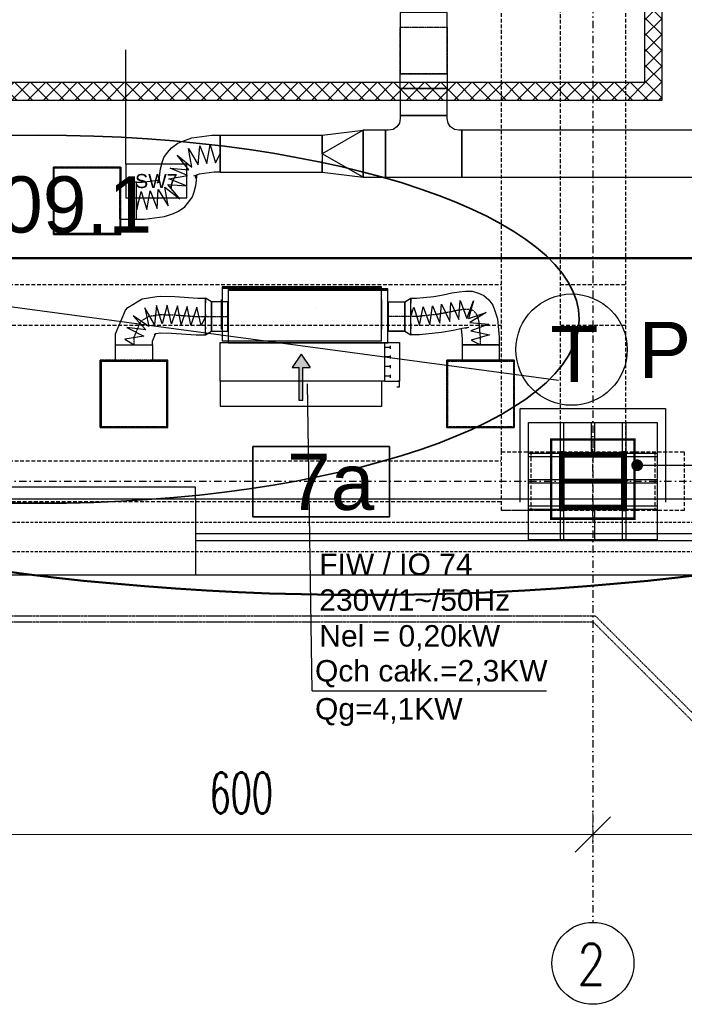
# Model space of a CAD drawing. Header units: centimetres. Extents: x -10729 to 144862, y -4437 to 43656.
# Tile 42 of 148: x 11771 to 12338, y 4553 to 5394. Entities that reach past the tile are written whole.
import ezdxf

# ---------------------------------------------------------------- set-up
doc = ezdxf.new("R2010")
doc.units = ezdxf.units.CM
doc.header["$LTSCALE"] = 0.1
doc.header["$PDMODE"] = 35
doc.header["$PDSIZE"] = 0.1
for name, pattern in [('CADVENT_CENTERLINE', [9.9, 7.4, -1, 0.5, -1]), ('CADVENT_HIDDEN', [0.8, 0.25, -0.55]), ('Kondygnacja  -0_5$0$HIDDEN', [9.525, 6.35, -3.175]), ('Kondygnacja  -0_5$0$HIDDEN2', [4.7625, 3.175, -1.5875]), ('Osie rzutów$0$DASHDOT2', [12.7, 6.35, -3.175, 0, -3.175])]:
    doc.linetypes.add(name, pattern=pattern)
doc.layers.get('0').update_dxf_attribs({"color": 8})
doc.layers.get('DEFPOINTS').update_dxf_attribs({"color": 8})
for name, color, linetype, lineweight in [('AU Odnośnik', 131, 'Continuous', 25), ('AU opis', 7, 'Continuous', 35), ('AU Osprzęt Siemens', 5, 'Continuous', 30), ('AU Sieć LON', 1, 'Continuous', 50), ('AU Strefa obsługiwana', 90, 'Continuous', 35), ('bgde_urządzenia', 3, 'Continuous', 30), ('Osie rzutów$0$ARCH_INFO_WYMIARY', 8, 'Continuous', 9)]:
    doc.layers.add(name, color=color, linetype=linetype, lineweight=lineweight)
for name, color, linetype in [('AU Szafki Klimakonwektorów', 183, 'Continuous'), ('bgde-nawiewCEN', 7, 'Continuous'), ('bgde-nawiewEXP', 1, 'Continuous'), ('bgde-nawiewHIDDEN', 1, 'Continuous'), ('bgde-wywiewEXP', 5, 'Continuous'), ('bgde-wywiewHIDDEN', 5, 'Continuous'), ('bgde_opis urządzen', 6, 'Continuous'), ('Kondygnacja  -0_5$0$ARCH_GK', 8, 'Continuous'), ('Kondygnacja  -0_5$0$ARCH_INFO_ODPORNOŚĆ OGNIOWA', 8, 'Continuous'), ('Kondygnacja  -0_5$0$ARCH_INFO_OPISY_PRZEGRODY', 8, 'Continuous'), ('Kondygnacja  -0_5$0$ARCH_KONSTR_POWYŻEJ RZUTU', 8, 'Kondygnacja  -0_5$0$HIDDEN'), ('Kondygnacja  -0_5$0$ARCH_KONSTR_POWYŻEJ RZUTU_IST', 8, 'Kondygnacja  -0_5$0$HIDDEN2'), ('Kondygnacja  -0_5$0$ARCH_NIEWIDOK_IST', 8, 'Kondygnacja  -0_5$0$HIDDEN'), ('Kondygnacja  -0_5$0$ARCH_OKŁADZINA', 8, 'Continuous'), ('Kondygnacja  -0_5$0$ARCH_SŁUPY', 8, 'Continuous'), ('Kondygnacja  -0_5$0$ARCH_WIDOK_IST', 8, 'Continuous'), ('Kondygnacja  -0_5$0$ARCH_ŚLUSARKA_OKNA_IST', 8, 'Continuous'), ('Osie rzutów$0$ARCH_INFO_OSIE_IST', 8, 'Osie rzutów$0$DASHDOT2'), ('Osie rzutów$0$ARCH_INFO_OSIE_OPISY_IST', 8, 'Continuous')]:
    doc.layers.add(name, color=color, linetype=linetype)
doc.layers.add('Kondygnacja  -0_5$0$ARCH_KONSTRUKCJA_NIEWIDOCZNA', color=8, linetype='Continuous', plot=False)
doc.styles.add('Arial', font='ARIAL.TTF')
doc.styles.add('Kondygnacja  -0_5$0$Arial', font='ARIAL.TTF')
doc.styles.add('Kondygnacja  -0_5$0$Standard', font='txt')
doc.styles.add('Osie rzutów$0$ROMANS-250-CM', font='romans.shx', dxfattribs={"width": 0.8, "height": 50})
doc.styles.add('Osie rzutów$0$wymiary_cuprum', font='Romans.shx', dxfattribs={"width": 0.6})
doc.dimstyles.new('Kondygnacja  -0_5$0$ISO-25', dxfattribs={"dimtxt": 2.5, "dimasz": 2.5, "dimexe": 1.25, "dimexo": 0.625, "dimtad": 1, "dimtxsty": 'Kondygnacja  -0_5$0$Standard', "dimcen": 2.5, "dimadec": 0, "dimazin": 0, "dimtfac": 1, "dimtmove": 0, "dimatfit": 3, "dimfxl": 0, "dimarcsym": 0})
doc.dimstyles.new('Osie rzutów$0$ARCH_ CT', dxfattribs={"dimtxt": 20, "dimasz": 20, "dimexe": 12, "dimexo": 20, "dimgap": 5, "dimtad": 1, "dimdec": 1, "dimrnd": 0.5, "dimzin": 9, "dimdsep": 46, "dimtxsty": 'Osie rzutów$0$wymiary_cuprum', "dimblk": 'Osie rzutów$0$_Oblique', "dimcen": 8, "dimdle": 12, "dimclrd": 256, "dimclre": 256, "dimclrt": 55, "dimadec": 1, "dimazin": 0, "dimtfac": 1, "dimtdec": 1, "dimtmove": 1, "dimatfit": 2, "dimldrblk": 'Osie rzutów$0$_Dot', "dimfxl": 0, "dimtolj": 1, "dimtzin": 0, "dimlwd": -1, "dimlwe": -1, "dimarcsym": 0})
pattern_1 = [(45, (11062.6883, 1763.0142), (-0.6735192, 0.6735192), [])]

# ---------------------------------------------------------------- blocks, each defined once
blk = doc.blocks.new('Osie rzutów$0$_Oblique')
at = {"color": 0, "linetype": 'ByBlock', "lineweight": -2}
blk.add_line((-0.5, -0.5), (0.5, 0.5), dxfattribs=at)
blk = doc.blocks.new('*D549')
at = {"layer": 'DEFPOINTS', "color": 0}
for p in [(12260, 4732.19), (12860, 4732.19), (12860, 4698.26)]:
    blk.add_point(p, dxfattribs=at)
at = {"layer": 'Osie rzutów$0$ARCH_INFO_WYMIARY'}
for p, q in [((12260, 4717.19), (12260, 4690.26)), ((12860, 4717.19), (12860, 4690.26)), ((12252, 4698.26), (12868, 4698.26))]:
    blk.add_line(p, q, dxfattribs=at)
at = {"layer": 'Osie rzutów$0$ARCH_INFO_WYMIARY', "xscale": 30, "yscale": 30, "zscale": 30, "rotation": 180}
blk.add_blockref('Osie rzutów$0$_Oblique', (12260, 4698.26), dxfattribs=at)
at = {"layer": 'Osie rzutów$0$ARCH_INFO_WYMIARY', "xscale": 30, "yscale": 30, "zscale": 30}
blk.add_blockref('Osie rzutów$0$_Oblique', (12860, 4698.26), dxfattribs=at)
at = {"layer": 'Osie rzutów$0$ARCH_INFO_WYMIARY', "color": 55, "insert": (12560, 4733.76), "char_height": 35, "attachment_point": 5, "style": 'Osie rzutów$0$wymiary_cuprum'}
blk.add_mtext('\\A1;600', dxfattribs=at)
blk = doc.blocks.new('Osie rzutów$0$_Dot')
at = {"color": 0, "linetype": 'ByBlock', "lineweight": -2}
blk.add_line((-0.5, 0), (-1, 0), dxfattribs=at)
at = {"color": 0, "linetype": 'ByBlock', "const_width": 0.5}
blk.add_lwpolyline([(-0.25, 0, 1), (0.25, 0, 1)], format="xyb", close=True, dxfattribs=at)
blk = doc.blocks.new('*D551')
at = {"layer": 'DEFPOINTS', "color": 0}
for p in [(11660, 4732.19), (12260, 4732.19), (12260, 4698.26)]:
    blk.add_point(p, dxfattribs=at)
at = {"layer": 'Osie rzutów$0$ARCH_INFO_WYMIARY'}
for p, q in [((11660, 4717.19), (11660, 4690.26)), ((12260, 4717.19), (12260, 4690.26)), ((11652, 4698.26), (12268, 4698.26))]:
    blk.add_line(p, q, dxfattribs=at)
at = {"layer": 'Osie rzutów$0$ARCH_INFO_WYMIARY', "xscale": 30, "yscale": 30, "zscale": 30, "rotation": 180}
blk.add_blockref('Osie rzutów$0$_Oblique', (11660, 4698.26), dxfattribs=at)
at = {"layer": 'Osie rzutów$0$ARCH_INFO_WYMIARY', "xscale": 30, "yscale": 30, "zscale": 30}
blk.add_blockref('Osie rzutów$0$_Oblique', (12260, 4698.26), dxfattribs=at)
at = {"layer": 'Osie rzutów$0$ARCH_INFO_WYMIARY', "color": 55, "insert": (11960, 4733.76), "char_height": 35, "attachment_point": 5, "style": 'Osie rzutów$0$wymiary_cuprum'}
blk.add_mtext('\\A1;600', dxfattribs=at)
blk = doc.blocks.new('Kondygnacja  -0_5$0$_Dot')
at = {"color": 0, "linetype": 'ByBlock', "lineweight": -2}
blk.add_line((-0.5, 0), (-1, 0), dxfattribs=at)
at = {"color": 0, "linetype": 'ByBlock', "const_width": 0.5}
blk.add_lwpolyline([(-0.25, 0, 1), (0.25, 0, 1)], format="xyb", close=True, dxfattribs=at)
blk = doc.blocks.new('Kondygnacja  -0_5$0$konstrukcja istniejąca -0.5')
at = {"layer": 'Kondygnacja  -0_5$0$ARCH_KONSTR_POWYŻEJ RZUTU_IST', "ltscale": 10}
for p, q in [((11138, 5017.5), (12181.55, 5017.5)), ((12181.55, 4982.5), (11138, 4982.5))]:
    blk.add_line(p, q, dxfattribs=at)
for points in [[(12182, 5025), (12182, 6175)], [(12232, 6175), (12232, 5025)], [(12288, 5025), (12288, 6175)], [(11138, 5167.89), (12182, 5167.89)], [(12232, 5167.89), (12288, 5167.89)], [(12182, 5132.89), (11138, 5132.89)], [(12288, 5132.89), (12232, 5132.89)], [(12338, 4975), (12182, 4975), (12182, 5025), (12338, 5025), (12338, 4975)], [(12232, 4975), (12232, 4975), (12182, 4975)], [(12338, 4975), (12338, 4975), (12288, 4975)]]:
    blk.add_lwpolyline(points, dxfattribs=at)
at = {"layer": 'Kondygnacja  -0_5$0$ARCH_KONSTR_POWYŻEJ RZUTU_IST', "ltscale": 10, "elevation": 0}
for points in [[(12207, 5025), (12207, 4975)], [(12313, 5025), (12313, 4975)]]:
    blk.add_lwpolyline(points, dxfattribs=at)
blk = doc.blocks.new('Osie rzutów')
at = {"layer": 'Osie rzutów$0$ARCH_INFO_OSIE_IST', "ltscale": 10}
for p, q in [((12260, 12510), (12260, 4623.26)), ((12260, 4970), (12260, 5030)), ((4436.04, 5000), (15156.54, 5000)), ((12290, 5000), (12230, 5000))]:
    blk.add_line(p, q, dxfattribs=at)
at = {"layer": 'Osie rzutów$0$ARCH_INFO_OSIE_OPISY_IST'}
blk.add_circle((12260, 4588.26), 35, dxfattribs=at)
at = {"layer": 'Osie rzutów$0$ARCH_INFO_OSIE_OPISY_IST', "style": 'Osie rzutów$0$ROMANS-250-CM', "width": 0.8}
blk.add_text('2', height=35, dxfattribs=at).set_placement((12246.71, 4569.86))
at = {"layer": 'Osie rzutów$0$ARCH_INFO_WYMIARY'}
for base, p1, p2, picture, middle in [((12260, 4698.26), (11660, 4732.19), (12260, 4732.19), '*D551', (11960, 4733.76)), ((12860, 4698.26), (12260, 4732.19), (12860, 4732.19), '*D549', (12560, 4733.76))]:
    dim = blk.add_linear_dim(base=base, p1=p1, p2=p2, dimstyle='Osie rzutów$0$ARCH_ CT', override={"dimtxt": 35, "dimasz": 30, "dimexe": 8, "dimexo": 15, "dimgap": 18, "dimdle": 8}, dxfattribs=at)
    dim.commit()
    dim.dimension.update_dxf_attribs({"geometry": picture, "text_midpoint": middle})

msp = doc.modelspace()

# ---------------------------------------------------------------- hatches: boundary and pattern name
at = {"layer": 'bgde_urządzenia'}
h = msp.add_hatch(color=256, dxfattribs=at)
h.paths.add_polyline_path([(12012.505, 5097.106), (12018.695, 5097.106), (12011.005, 5108.534), (12003.315, 5097.106), (12009.505, 5097.106), (12009.505, 5085.44), (12012.505, 5085.44)])
h.paths.add_polyline_path([(12012.505, 5085.44), (12009.505, 5085.44), (12009.505, 5068.773), (12012.505, 5068.773)])
at = {"layer": 'Kondygnacja  -0_5$0$ARCH_GK', "linetype": 'Continuous', "lineweight": -3}
h = msp.add_hatch(dxfattribs=at)
h.set_pattern_fill('ANSI37', color=256, scale=3, angle=-360, style=0)
h.paths.add_polyline_path([(12319, 5907), (12311.5, 5910.75), (12304, 5907), (12304, 5340.5), (12319, 5325.5)], flags=0)
h = msp.add_hatch(dxfattribs=at)
h.set_pattern_fill('ANSI37', color=256, scale=3, angle=-360, style=0)
h.paths.add_polyline_path([(11356, 5340.5), (11371, 5325.5), (12319, 5325.5), (12304, 5340.5)], flags=0)
at = {"layer": 'Kondygnacja  -0_5$0$ARCH_SŁUPY', "lineweight": 40}
h = msp.add_hatch(dxfattribs=at)
h.set_pattern_fill('ANSI31', color=256, scale=0.3, style=0)
h.set_pattern_definition(pattern_1)
h.paths.add_polyline_path([(12232, 4975), (12235, 4975), (12235, 5025), (12232, 5025)])
h = msp.add_hatch(dxfattribs=at)
h.set_pattern_fill('ANSI31', color=256, scale=0.3, style=0)
h.set_pattern_definition(pattern_1)
h.paths.add_polyline_path([(12285, 5021), (12285, 5024), (12235, 5024), (12235, 5021)])
h = msp.add_hatch(dxfattribs=at)
h.set_pattern_fill('ANSI31', color=256, scale=0.3, style=0)
h.set_pattern_definition(pattern_1)
h.paths.add_polyline_path([(12285, 4975), (12288, 4975), (12288, 5025), (12285, 5025)])
h = msp.add_hatch(dxfattribs=at)
h.set_pattern_fill('ANSI31', color=256, scale=0.3, style=0)
h.set_pattern_definition(pattern_1)
h.paths.add_polyline_path([(12285, 4998.5), (12285, 5001.5), (12235, 5001.5), (12235, 4998.5)])
h = msp.add_hatch(dxfattribs=at)
h.set_pattern_fill('ANSI31', color=256, scale=0.3, style=0)
h.set_pattern_definition(pattern_1)
h.paths.add_polyline_path([(12285, 4976), (12285, 4979), (12235, 4979), (12235, 4976)])

# ---------------------------------------------------------------- linework, layer by layer
at = {"layer": 'AU Odnośnik'}
msp.add_line((11613.568, 5169.337), (12230.561, 5086.183), dxfattribs=at)
at = {"layer": 'AU opis'}
msp.add_lwpolyline([(11969.979, 5029.543), (12086.368, 5029.543), (12086.368, 4969.536), (11969.979, 4969.536)], close=True, dxfattribs=at)
at = {"layer": 'AU Osprzęt Siemens'}
msp.add_circle((12241.828, 5112.352), 47.533, dxfattribs=at)
at = {"layer": 'AU Sieć LON', "color": 1}
msp.add_line((11620.907, 5190.532), (12674.049, 5190.532), dxfattribs=at)
at = {"layer": 'AU Sieć LON', "color": 4, "lineweight": 50, "extrusion": (0, 0, -1)}
msp.add_ellipse((12066.207, 5378.572), major_axis=(-1066.003, 0), ratio=0.4462874, dxfattribs=at)
at = {"layer": 'AU Strefa obsługiwana'}
msp.add_ellipse((11787.144, 5138.315), major_axis=(461.131, 0), ratio=0.3409033, dxfattribs=at)
at = {"layer": 'bgde-nawiewCEN', "linetype": 'CADVENT_CENTERLINE', "ltscale": 0.06}
for p, q in [((12150.095, 5146.707), (12144.022, 5145.708)), ((12154.899, 5146.718), (12150.095, 5146.707)), ((12158.555, 5145.3), (12154.899, 5146.718)), ((11874.371, 5136.792), (11881.335, 5140.89)), ((11881.335, 5140.89), (11890.608, 5142.312)), ((11890.608, 5142.312), (11901.911, 5142.072)), ((11901.911, 5142.072), (11922.239, 5140.662)), ((11922.239, 5140.662), (11929.509, 5140.662)), ((11929.509, 5140.662), (11934.509, 5140.662)), ((11934.509, 5140.662), (11948.509, 5140.662)), ((11948.909, 5140.662), (11948.509, 5140.662)), ((12084.909, 5140.662), (12085.309, 5140.662)), ((12099.588, 5140.662), (12085.309, 5140.662)), ((12104.588, 5140.662), (12099.588, 5140.662)), ((12110.775, 5140.662), (12104.588, 5140.662)), ((12127.577, 5142.512), (12110.775, 5140.662)), ((12136.557, 5144.162), (12127.577, 5142.512)), ((12144.022, 5145.708), (12136.557, 5144.162)), ((12161.186, 5142.011), (12158.555, 5145.3)), ((12162.914, 5136.411), (12161.186, 5142.011)), ((11868.468, 5122.755), (11874.371, 5136.792)), ((12164.15, 5122.282), (12162.914, 5136.411)), ((11868.468, 5116.507), (11868.468, 5122.755)), ((12164.15, 5116.507), (12164.15, 5122.282))]:
    msp.add_line(p, q, dxfattribs=at)
at = {"layer": 'bgde-nawiewEXP', "linetype": 'Continuous'}
for points in [[(11948.909, 5163.162), (12084.909, 5163.162), (12084.909, 5164.162), (11948.909, 5164.162)], [(11948.909, 5118.162), (12084.909, 5118.162), (12084.909, 5163.162), (11948.909, 5163.162)], [(11934.509, 5128.162), (11948.509, 5128.162), (11948.509, 5153.162), (11934.509, 5153.162), (11934.509, 5129.113)], [(12085.309, 5128.162), (12085.309, 5153.162), (12099.588, 5153.162), (12099.588, 5128.162)], [(11840.468, 5046.507), (11896.468, 5046.507), (11896.468, 5102.507), (11840.468, 5102.507)], [(12135.4, 5045.757), (12192.9, 5045.757), (12192.9, 5103.257), (12135.4, 5103.257)]]:
    msp.add_lwpolyline(points, close=True, dxfattribs=at)
for points in [[(11852.718, 5116.507), (11852.718, 5125.837), (11861.28, 5146.197), (11863.058, 5148.399), (11875.455, 5155.694), (11888.051, 5157.626), (11890.935, 5157.901), (11903.325, 5157.638), (11923.041, 5156.27), (11929.509, 5156.27)], [(11929.509, 5125.053), (11929.509, 5124.912), (11934.509, 5128.162), (11934.509, 5153.162), (11929.509, 5156.412), (11929.509, 5153.403)], [(11929.509, 5153.188), (11929.509, 5156.091)], [(12085.309, 5128.162), (12099.588, 5128.162), (12099.588, 5153.162), (12104.588, 5156.412), (12104.588, 5153.751)], [(12104.588, 5156.17), (12109.448, 5156.17), (12124.259, 5157.8), (12132.366, 5159.291), (12139.667, 5160.802), (12145.983, 5161.841), (12151.339, 5162.357), (12156.983, 5162.37), (12162.312, 5160.504), (12167.02, 5158.678), (12171.098, 5154.761), (12174.607, 5150.375), (12176.417, 5145.464), (12178.528, 5138.623), (12179.9, 5122.937), (12179.9, 5116.507), (12148.4, 5116.507), (12148.4, 5103.257)], [(12104.588, 5153.573), (12104.588, 5156.097)], [(11929.509, 5153.188), (11929.509, 5152.036)], [(11929.509, 5143.494), (11929.509, 5152.653)], [(11929.509, 5142.769), (11929.509, 5151.024)], [(11948.509, 5128.162), (11948.509, 5153.162), (11948.909, 5153.162)], [(12084.909, 5153.162), (12085.309, 5153.162), (12085.309, 5140.662)], [(12104.588, 5153.573), (12104.588, 5152.084)], [(12104.588, 5146.689), (12104.588, 5152.945)], [(12104.588, 5143.413), (12104.588, 5151.038)], [(12104.588, 5146.689), (12104.588, 5144.107)], [(11929.509, 5142.769), (11929.509, 5141.234)], [(11929.509, 5131.926), (11929.509, 5142.17)], [(11929.509, 5131.115), (11929.509, 5139.887)], [(12085.309, 5140.662), (12085.309, 5145.445)], [(12085.309, 5135.878), (12085.309, 5140.662)], [(12085.309, 5140.662), (12085.309, 5135.878)], [(12104.588, 5143.413), (12104.588, 5141.35)], [(12104.588, 5134.635), (12104.588, 5142.686)], [(12104.588, 5131.642), (12104.588, 5139.901)], [(11929.509, 5131.115), (11929.509, 5130.097)], [(11929.509, 5125.475), (11929.509, 5130.803)], [(12085.309, 5135.878), (12085.309, 5131.823)], [(12085.309, 5131.823), (12085.309, 5135.878)], [(12085.309, 5129.113), (12085.309, 5131.823)], [(12085.309, 5131.823), (12085.309, 5129.113)], [(12104.588, 5134.635), (12104.588, 5132.446)], [(12104.588, 5131.642), (12104.588, 5130.213)], [(12104.588, 5125.154), (12112.102, 5125.154), (12130.896, 5127.223), (12140.747, 5129.034), (12148.377, 5130.614), (12154.208, 5131.573)], [(12104.588, 5126.111), (12104.588, 5131.241)], [(12147.627, 5130.458), (12148.4, 5121.626), (12148.4, 5116.507), (12179.9, 5116.507), (12179.9, 5103.257)], [(12151.102, 5131.062), (12152.814, 5131.066)], [(11852.718, 5116.507), (11884.218, 5116.507), (11884.218, 5119.672), (11886.816, 5125.851)], [(11885.683, 5125.184), (11887.216, 5126.086), (11891.236, 5126.703)], [(11890.28, 5126.723), (11900.498, 5126.506), (11921.438, 5125.053), (11929.509, 5125.053), (11929.509, 5129.204)], [(11948.509, 5128.162), (11948.909, 5128.162)], [(12084.909, 5128.162), (12085.309, 5128.162)], [(12085.309, 5128.162), (12084.909, 5128.162)], [(12085.309, 5129.113), (12085.309, 5128.162)], [(12085.309, 5128.162), (12085.309, 5129.113)], [(12099.588, 5128.162), (12104.588, 5124.912), (12104.588, 5125.154)], [(12104.588, 5125.154), (12104.588, 5129.21)], [(12104.588, 5126.111), (12104.588, 5125.597)], [(11852.718, 5102.507), (11852.718, 5116.507), (11884.218, 5116.507), (11884.218, 5102.507)], [(11839.718, 5045.757), (11897.218, 5045.757), (11897.218, 5103.257), (11884.218, 5103.257)], [(11839.718, 5045.757), (11839.718, 5103.257), (11852.718, 5103.257)]]:
    msp.add_lwpolyline(points, dxfattribs=at)
at = {"layer": 'bgde-nawiewHIDDEN', "linetype": 'CADVENT_HIDDEN'}
for points in [[(11929.509, 5156.27), (11929.509, 5156.091)], [(12104.588, 5156.17), (12104.588, 5156.097)], [(11929.509, 5152.653), (11929.509, 5153.403)], [(11929.509, 5151.024), (11929.509, 5152.036)], [(11948.909, 5128.162), (11948.909, 5153.162)], [(12084.909, 5128.162), (12084.909, 5153.162)], [(12104.588, 5152.945), (12104.588, 5153.751)], [(12104.588, 5151.038), (12104.588, 5152.084)], [(11929.509, 5142.17), (11929.509, 5143.494)], [(11929.509, 5139.887), (11929.509, 5141.234)], [(12104.588, 5142.686), (12104.588, 5144.107)], [(12104.588, 5139.901), (12104.588, 5141.35)], [(11929.509, 5130.803), (11929.509, 5131.926)], [(11929.509, 5129.204), (11929.509, 5130.097)], [(12104.588, 5131.241), (12104.588, 5132.446)], [(12104.588, 5129.21), (12104.588, 5130.213)], [(11929.509, 5125.053), (11929.509, 5125.475)], [(12104.588, 5125.154), (12104.588, 5125.597)], [(11852.718, 5116.507), (11884.218, 5116.507)], [(12148.4, 5116.507), (12179.9, 5116.507)]]:
    msp.add_lwpolyline(points, dxfattribs=at)
at = {"layer": 'bgde-nawiewHIDDEN'}
for points in [[(11929.509, 5140.662), (11925.85, 5132.824), (11921.952, 5148.699), (11916.904, 5133.178), (11913.739, 5149.155), (11908.644, 5133.721), (11905.449, 5149.735), (11900.387, 5134.272), (11896.752, 5150.194), (11892.622, 5134.488), (11887.735, 5150.025), (11885.858, 5133.914), (11877.656, 5147.951), (11881.175, 5132.229), (11867.802, 5141.286), (11878.54, 5129.263), (11862.415, 5131.159), (11876.858, 5123.758), (11860.747, 5121.295), (11868.468, 5116.507)], [(12104.588, 5140.662), (12107.262, 5148.563), (12111.924, 5132.965), (12115.226, 5148.956), (12120.814, 5133.662), (12123.124, 5149.812), (12129.459, 5134.839), (12130.79, 5151.058), (12137.856, 5136.39), (12138.658, 5152.642), (12145.662, 5138.005), (12146.821, 5154.215), (12152.34, 5138.981), (12158.257, 5154.039), (12153.786, 5139.057), (12168.946, 5143.929), (12155.068, 5135.485), (12171.245, 5133.989), (12155.95, 5128.367), (12171.886, 5125.089), (12156.246, 5120.536), (12164.15, 5116.507)]]:
    msp.add_lwpolyline(points, dxfattribs=at)
at = {"layer": 'bgde-nawiewHIDDEN', "linetype": 'CADVENT_HIDDEN'}
for points in [[(11839.718, 5045.757), (11897.218, 5045.757), (11897.218, 5103.257), (11839.718, 5103.257)], [(11839.718, 5103.257), (11839.718, 5103.257)], [(11840.468, 5046.507), (11840.468, 5102.507), (11896.468, 5102.507), (11896.468, 5046.507)], [(11840.468, 5102.507), (11840.468, 5102.507)], [(11840.468, 5102.507), (11840.468, 5102.507)], [(11852.718, 5102.507), (11884.218, 5102.507), (11853.917, 5102.507)], [(11896.468, 5102.507), (11896.468, 5102.507)], [(11897.218, 5103.257), (11897.218, 5103.257)], [(12135.4, 5045.757), (12135.4, 5103.257), (12192.9, 5103.257), (12192.9, 5045.757)], [(12136.15, 5046.507), (12136.15, 5102.507), (12192.15, 5102.507), (12192.15, 5046.507)], [(12136.15, 5102.507), (12136.15, 5102.507)], [(12148.4, 5102.507), (12179.9, 5102.507), (12149.599, 5102.507)], [(12192.15, 5102.507), (12192.15, 5102.507)], [(12192.15, 5102.507), (12192.15, 5102.507)], [(11839.718, 5045.757), (11839.718, 5045.757)], [(11840.468, 5046.507), (11840.468, 5046.507)], [(11896.468, 5046.507), (11896.468, 5046.507)], [(11897.218, 5045.757), (11897.218, 5045.757)], [(12135.4, 5045.757), (12135.4, 5045.757)], [(12136.15, 5046.507), (12136.15, 5046.507)], [(12192.15, 5046.507), (12192.15, 5046.507)]]:
    msp.add_lwpolyline(points, close=True, dxfattribs=at)
at = {"layer": 'bgde-wywiewEXP', "linetype": 'Continuous'}
for points in [[(12095.676, 5356.302), (12095.676, 5347.875), (12135.676, 5347.875), (12135.676, 5400.375), (12095.676, 5400.375), (12095.676, 5362.52)], [(12095.676, 5312.199), (12135.676, 5312.199), (12135.676, 5335.375), (12095.676, 5335.375)], [(12029.12, 5279.699), (12029.12, 5295.449), (12064.12, 5299.699)], [(12064.12, 5259.699), (12064.12, 5299.699)], [(12148.176, 5259.699), (12355.068, 5259.699), (12355.068, 5299.699), (12148.176, 5299.699)], [(11800.449, 5211.546), (11800.449, 5267.546), (11856.449, 5267.546), (11856.449, 5211.546)]]:
    msp.add_lwpolyline(points, close=True, dxfattribs=at)
for points in [[(12095.676, 5335.375), (12095.676, 5347.875), (12135.676, 5347.875), (12135.676, 5335.375)], [(12064.12, 5259.699), (12148.176, 5259.699), (12148.176, 5299.699), (12145.676, 5299.699), (12141.85, 5300.46), (12138.605, 5302.628), (12136.438, 5305.872), (12135.676, 5309.699), (12135.676, 5312.199), (12095.676, 5312.199), (12095.676, 5309.699), (12094.915, 5305.872), (12092.747, 5302.628), (12089.503, 5300.46), (12085.676, 5299.699), (12083.176, 5299.699), (12083.176, 5259.699), (12083.176, 5299.699), (12064.12, 5299.699)], [(11889.828, 5254.766), (11890.316, 5258.465), (11890.595, 5262.474), (11891.146, 5266.651), (11892.609, 5272.222), (11894.009, 5276.423), (11897.039, 5280.602), (11900.478, 5284.83), (11905.836, 5288.556), (11910.194, 5290.506), (11917.894, 5293.231), (11934.894, 5295.449), (11941.913, 5295.449), (11941.913, 5263.949), (11936.879, 5263.949), (11923.968, 5262.265), (11919.097, 5260.541)], [(11941.913, 5263.949), (11941.913, 5295.449), (12029.12, 5295.449), (12029.12, 5268.562)], [(12029.12, 5263.949), (12064.12, 5259.699), (12029.12, 5279.699), (12029.12, 5265.148)], [(12029.12, 5268.562), (12029.12, 5273.672)], [(11799.699, 5210.796), (11799.699, 5268.296), (11857.199, 5268.296), (11857.199, 5255.296)], [(11941.913, 5263.949), (12029.12, 5263.949), (12029.12, 5268.562)], [(12029.12, 5268.562), (12029.12, 5265.148)], [(12029.12, 5263.949), (12029.12, 5265.148)], [(12029.12, 5265.148), (12029.12, 5263.949)], [(11870.449, 5223.796), (11877.468, 5223.796), (11894.468, 5226.014), (11902.168, 5228.74), (11906.526, 5230.69), (11911.884, 5234.415), (11915.323, 5238.643), (11918.354, 5242.822), (11919.753, 5247.024), (11921.216, 5252.594), (11921.767, 5256.772), (11922.046, 5260.781), (11922.153, 5261.586)], [(11870.449, 5223.796), (11870.449, 5255.296), (11875.483, 5255.296), (11888.394, 5256.981), (11890.102, 5257.585)], [(11888.358, 5254.535), (11890.118, 5256.963)], [(11888.908, 5256.755), (11890.21, 5257.66)], [(11920.565, 5260.482), (11922.26, 5261.66)], [(11921.071, 5258.909), (11921.905, 5261.413)], [(11856.449, 5223.796), (11870.449, 5223.796), (11870.449, 5255.296), (11856.449, 5255.296)], [(11799.699, 5210.796), (11857.199, 5210.796), (11857.199, 5223.796)]]:
    msp.add_lwpolyline(points, dxfattribs=at)
at = {"layer": 'bgde-wywiewEXP'}
msp.add_lwpolyline([(11870.449, 5239.546), (11870.737, 5231.671), (11874.662, 5247.478), (11879.44, 5231.923), (11882.202, 5247.942), (11888.231, 5232.84), (11889.209, 5249.062), (11897.645, 5235.148), (11894.711, 5251.04), (11907.454, 5241.066), (11897.191, 5253.382), (11913.239, 5252.108), (11898.194, 5258.28), (11914.177, 5261.079), (11899.178, 5267.394), (11915.155, 5265.832), (11905.173, 5278.439), (11917.683, 5268.223), (11915.076, 5284.225), (11923.342, 5270.228), (11924.554, 5286.47), (11930.477, 5271.336), (11933.414, 5287.351), (11938.122, 5271.779), (11941.913, 5279.699)], dxfattribs=at)
at = {"layer": 'bgde-wywiewHIDDEN', "linetype": 'CADVENT_HIDDEN'}
for points in [[(12095.676, 5347.875), (12095.676, 5387.875), (12135.676, 5387.875), (12135.676, 5347.875)], [(11799.699, 5210.796), (11857.199, 5210.796), (11857.199, 5268.296), (11799.699, 5268.296)], [(11799.699, 5268.296), (11799.699, 5268.296)], [(11800.449, 5211.546), (11800.449, 5267.546), (11856.449, 5267.546), (11856.449, 5211.546)], [(11800.449, 5267.546), (11800.449, 5267.546)], [(11856.449, 5267.546), (11856.449, 5267.546)], [(11856.449, 5267.546), (11856.449, 5267.546)], [(11857.199, 5268.296), (11857.199, 5268.296)], [(11856.449, 5223.796), (11856.449, 5255.296), (11856.449, 5224.995)], [(11799.699, 5210.796), (11799.699, 5210.796)], [(11800.449, 5211.546), (11800.449, 5211.546)], [(11856.449, 5211.546), (11856.449, 5211.546)], [(11857.199, 5210.796), (11857.199, 5210.796)]]:
    msp.add_lwpolyline(points, close=True, dxfattribs=at)
for points in [[(12095.676, 5347.875), (12095.676, 5387.875), (12135.676, 5387.875), (12135.676, 5347.875)], [(12095.676, 5335.375), (12095.676, 5335.375), (12135.676, 5335.375), (12135.676, 5335.375)], [(11870.449, 5223.796), (11870.449, 5255.296)]]:
    msp.add_lwpolyline(points, dxfattribs=at)
at = {"layer": 'bgde_opis urządzen'}
for q in [(12016.404, 5083.246), (12220.414, 4820.984, 1188.109)]:
    msp.add_line((12020.527, 4820.984, 1188.109), q, dxfattribs=at)
at = {"layer": 'bgde_urządzenia'}
for p, q in [((12079.605, 5165.954, -129), (11943.605, 5165.954, -129)), ((11943.605, 5165.954, -129), (11943.605, 5164.954, -129)), ((11943.605, 5164.954, -129), (12079.605, 5164.954, -129)), ((12079.605, 5164.954, -129), (11943.605, 5164.954, -129)), ((11943.605, 5164.954, -129), (11943.605, 5119.954, -129)), ((12079.605, 5164.954, -129), (12079.605, 5165.954, -129)), ((12079.605, 5119.954, -129), (12079.605, 5164.954, -129)), ((11943.205, 5129.954, -129), (11943.205, 5154.954, -129)), ((11943.205, 5154.954, -129), (11943.605, 5154.954, -129)), ((11943.205, 5129.954, -129), (11943.205, 5154.954, -129)), ((11943.605, 5129.954, -129), (11943.605, 5154.954, -129)), ((12079.605, 5129.954, -129), (12079.605, 5154.954, -129)), ((12080.005, 5154.954, -129), (12079.605, 5154.954, -129)), ((12080.005, 5129.954, -129), (12080.005, 5154.954, -129)), ((12080.005, 5129.954, -129), (12080.005, 5154.954, -129)), ((12023.023, 5147.741), (12023.023, 5147.741)), ((12023.023, 5147.741, -129), (12023.023, 5147.741, -129)), ((11943.605, 5142.454, -129), (11943.205, 5142.454, -129)), ((12079.605, 5142.454, -129), (12080.005, 5142.454, -129)), ((11943.205, 5129.954, -129), (11943.605, 5129.954, -129)), ((12079.605, 5129.954, -129), (12080.005, 5129.954, -129)), ((11942.105, 5085.44, -258.718), (11942.105, 5118.44, -258.718)), ((11942.105, 5118.44, -258.718), (12082.105, 5118.44, -258.718)), ((11943.605, 5119.954, -129), (12079.605, 5119.954, -129)), ((12082.105, 5118.44, -258.718), (12082.105, 5085.44, -258.718)), ((12082.105, 5118.44, -258.718), (12095.105, 5118.44, -258.718)), ((12087.305, 5114.315, -258.718), (12082.105, 5114.315, -258.718)), ((12087.305, 5113.065, -258.718), (12087.305, 5115.565, -258.718)), ((12095.105, 5118.44, -258.718), (12095.105, 5085.44, -258.718)), ((12011.005, 5108.534, -258.718), (12003.315, 5097.106, -258.718)), ((12011.005, 5108.534, -258.718), (12018.695, 5097.106, -258.718)), ((12087.305, 5106.065, -258.718), (12082.105, 5106.065, -258.718)), ((12087.305, 5104.815, -258.718), (12087.305, 5107.315, -258.718)), ((12003.315, 5097.106, -258.718), (12009.505, 5097.106, -258.718)), ((12009.505, 5068.773, -258.718), (12009.505, 5097.106, -258.718)), ((12012.505, 5068.773, -258.718), (12012.505, 5097.106, -258.718)), ((12012.505, 5097.106, -258.718), (12018.695, 5097.106, -258.718)), ((12087.305, 5097.815, -258.718), (12082.105, 5097.815, -258.718)), ((12087.305, 5096.565, -258.718), (12087.305, 5099.065, -258.718)), ((12087.305, 5089.565, -258.718), (12082.105, 5089.565, -258.718)), ((12087.305, 5088.315, -258.718), (12087.305, 5090.815, -258.718)), ((12079.905, 5085.44, -258.718), (11942.105, 5085.44, -258.718)), ((11942.105, 5085.44, -258.718), (11942.105, 5063.94, -258.718)), ((12079.905, 5063.94, -258.718), (12079.905, 5085.44, -258.718)), ((12082.105, 5085.44, -258.718), (12079.905, 5085.44, -258.718)), ((12082.105, 5085.44, -258.718), (12095.105, 5085.44, -258.718)), ((12094.605, 5080.44, -258.718), (12092.605, 5080.44, -258.718)), ((12095.105, 5085.44, -258.718), (12093.605, 5085.44, -258.718)), ((12094.605, 5085.44, -258.718), (12094.605, 5080.44, -258.718)), ((11942.105, 5063.94, -258.718), (12079.905, 5063.94, -258.718)), ((12012.505, 5068.773, -258.718), (12009.505, 5068.773, -258.718))]:
    msp.add_line(p, q, dxfattribs=at)
at = {"layer": 'Kondygnacja  -0_5$0$ARCH_GK', "linetype": 'Continuous', "lineweight": -3}
for p, q in [((12304, 5907), (12304, 5340.5)), ((12319, 5325.5), (12319, 5907)), ((12304, 5340.5), (11356, 5340.5)), ((11371, 5325.5), (12319, 5325.5))]:
    msp.add_line(p, q, dxfattribs=at)
at = {"layer": 'Kondygnacja  -0_5$0$ARCH_INFO_OPISY_PRZEGRODY'}
msp.add_lwpolyline([(11861.534, 5270.66), (11861.534, 5368.322)], dxfattribs=at)
msp.add_lwpolyline([(11861.534, 5241.86), (11913.534, 5241.86), (11913.534, 5270.66), (11861.534, 5270.66), (11861.534, 5241.86)], close=True, dxfattribs=at)
at = {"layer": 'Kondygnacja  -0_5$0$ARCH_KONSTRUKCJA_NIEWIDOCZNA'}
msp.add_lwpolyline([(12315, 5050), (12315, 4950), (12205, 4950), (12205, 5050)], close=True, dxfattribs=at)
for points in [[(12232, 5050), (12232, 5025)], [(12235, 5050), (12235, 5025)], [(12258.5, 5050), (12258.5, 5024)], [(12261.5, 5050), (12261.5, 5024)], [(12285, 5050), (12285, 5025)], [(12288, 5050), (12288, 5025)], [(12205, 5024), (12232, 5024)], [(12205, 5021), (12232, 5021)], [(12288, 5024), (12315, 5024)], [(12288, 5021), (12315, 5021)], [(12205, 5001.5), (12232, 5001.5)], [(12205, 4998.5), (12232, 4998.5)], [(12288, 5001.5), (12315, 5001.5)], [(12288, 4998.5), (12315, 4998.5)], [(12205, 4979), (12232, 4979)], [(12288, 4979), (12315, 4979)], [(12205, 4976), (12232, 4976)], [(12232, 4975), (12232, 4950)], [(12235, 4975), (12235, 4950)], [(12261.494, 4976), (12261.494, 4950)], [(12285, 4975), (12285, 4950)], [(12288, 4976), (12315, 4976)], [(12288, 4975), (12288, 4950)]]:
    msp.add_lwpolyline(points, dxfattribs=at)
at = {"layer": 'Kondygnacja  -0_5$0$ARCH_NIEWIDOK_IST', "ltscale": 4}
for p, q in [((11399, 4965), (13495, 4965)), ((11399, 4940), (13520, 4940))]:
    msp.add_line(p, q, dxfattribs=at)
at = {"layer": 'Kondygnacja  -0_5$0$ARCH_NIEWIDOK_IST'}
for points in [[(11060, 4880), (12260, 4879.998), (12360, 4779.998), (12460, 4879.998), (12460, 4975)], [(11060, 4885), (12262.071, 4884.998), (12360, 4787.069), (12455, 4882.069), (12455, 4975)]]:
    msp.add_lwpolyline(points, dxfattribs=at)
at = {"layer": 'Kondygnacja  -0_5$0$ARCH_OKŁADZINA'}
msp.add_lwpolyline([(12198, 4982), (12198, 5062), (12322, 5062), (12322, 4982)], dxfattribs=at)
at = {"layer": 'Kondygnacja  -0_5$0$ARCH_SŁUPY', "lineweight": 40}
for p, q in [((12235, 5001.5), (12285, 5001.5)), ((12285, 4998.5), (12235, 4998.5))]:
    msp.add_line(p, q, dxfattribs=at)
at = {"layer": 'Kondygnacja  -0_5$0$ARCH_SŁUPY', "lineweight": 50, "const_width": 2}
msp.add_lwpolyline([(12224.5, 5035.5), (12295.5, 5035.5), (12295.5, 4968), (12224.5, 4968)], close=True, dxfattribs=at)
at = {"layer": 'Kondygnacja  -0_5$0$ARCH_SŁUPY', "lineweight": 40}
for points in [[(12232, 5025), (12235, 5025), (12235, 4975), (12232, 4975)], [(12285, 5025), (12288, 5025), (12288, 4975), (12285, 4975)]]:
    msp.add_lwpolyline(points, close=True, dxfattribs=at)
for points in [[(12285, 5024), (12235, 5024)], [(12235, 5021), (12285, 5021)], [(12285, 4979), (12235, 4979)], [(12235, 4976), (12285, 4976)]]:
    msp.add_lwpolyline(points, dxfattribs=at)
at = {"layer": 'Kondygnacja  -0_5$0$ARCH_WIDOK_IST'}
for p, q in [((11916, 4985), (13475, 4985)), ((11916, 4920), (13540, 4920))]:
    msp.add_line(p, q, dxfattribs=at)
msp.add_lwpolyline([(11662, 4985), (11921, 4985), (11921, 4995), (11662, 4995)], close=True, dxfattribs=at)
for points in [[(11399, 4985), (11399, 4920), (11916, 4920)], [(11921, 4985), (11921, 4920)]]:
    msp.add_lwpolyline(points, dxfattribs=at)
at = {"layer": 'Kondygnacja  -0_5$0$ARCH_ŚLUSARKA_OKNA_IST'}
for p, q in [((13505, 4955), (11921, 4955)), ((13511, 4949), (11921, 4949))]:
    msp.add_line(p, q, dxfattribs=at)

# ---------------------------------------------------------------- block references
at = {"layer": 'Kondygnacja  -0_5$0$ARCH_KONSTR_POWYŻEJ RZUTU'}
msp.add_blockref('Kondygnacja  -0_5$0$konstrukcja istniejąca -0.5', (0, 0), dxfattribs=at)
at = {"layer": 'Osie rzutów$0$ARCH_INFO_OSIE_OPISY_IST'}
msp.add_blockref('Osie rzutów', (0, 0), dxfattribs=at)

# ---------------------------------------------------------------- texts
at = {"layer": 'AU opis', "insert": (11999.027, 5023.47, -258.718), "char_height": 48, "width": 72.77772, "attachment_point": 1, "style": 'Arial'}
msp.add_mtext('7a', dxfattribs=at)
at = {"layer": 'AU Osprzęt Siemens', "char_height": 48, "width": 1074.22285, "attachment_point": 1, "style": 'Arial'}
for s, insert in [('T', (12223.678, 5132.607)), ('PCT009', (12299.068, 5136.085))]:
    msp.add_mtext(s, dxfattribs=dict(at, insert=insert))
at = {"layer": 'AU Szafki Klimakonwektorów', "insert": (11529.827, 5260.327), "char_height": 48, "width": 1074.22285, "attachment_point": 1, "style": 'Arial'}
msp.add_mtext('RFCU009.1', dxfattribs=at)
at = {"layer": 'bgde_opis urządzen', "char_height": 18.326, "width": 421.7149, "attachment_point": 1, "style": 'Arial'}
for s, insert in [('FIW / IO 74\\P230V/1~/50Hz\\PNel = 0,20kW', (12026.54, 4938.186, 2308.732)), ('Qch całk.=2,3KW', (12022.915, 4847.266, 2308.732)), ('Qg=4,1KW', (12022.915, 4814.787, 2308.732))]:
    msp.add_mtext(s, dxfattribs=dict(at, insert=insert))
at = {"layer": 'Kondygnacja  -0_5$0$ARCH_INFO_OPISY_PRZEGRODY', "insert": (11887.534, 5256.26), "char_height": 12, "width": 52, "attachment_point": 5, "style": 'Kondygnacja  -0_5$0$Arial'}
msp.add_mtext('SW7', dxfattribs=at)

# ---------------------------------------------------------------- leaders
at = {"layer": 'Kondygnacja  -0_5$0$ARCH_INFO_ODPORNOŚĆ OGNIOWA'}
msp.add_leader([(12297.8, 5013.61), (12335.049, 5013.61), (12409.397, 5013.61)], dimstyle='Kondygnacja  -0_5$0$ISO-25', override={"dimscale": 5, "dimasz": 2, "dimtad": 0, "dimldrblk": 'Kondygnacja  -0_5$0$_Dot'}, dxfattribs=at)

doc.saveas('drawing.dxf')
